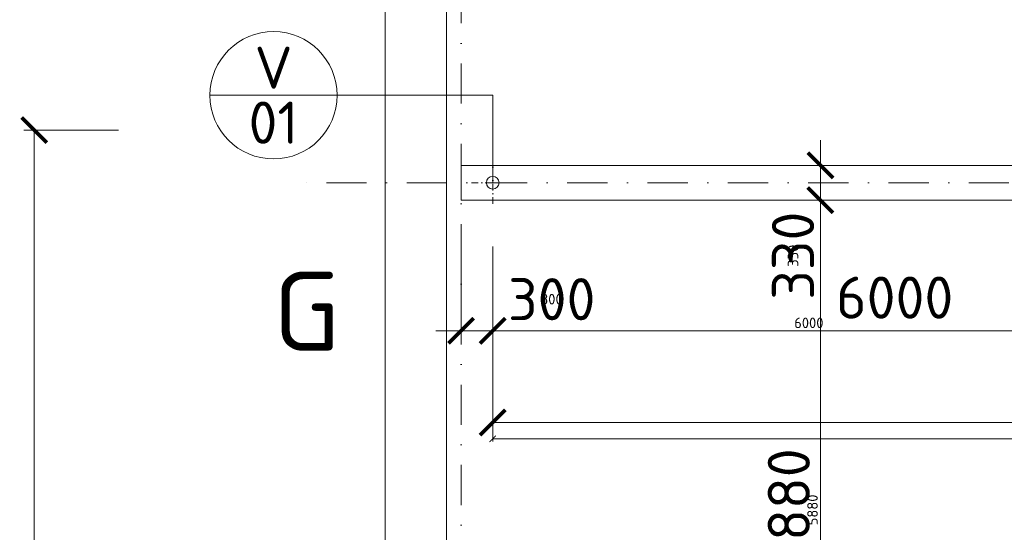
# Model space of a CAD drawing. Header units: millimetres. Extents: x -916886 to 3713765, y -2985421 to 1675785.
# Tile 91 of 256: x 1811 to 11155, y 246633 to 251497. Entities that reach past the tile are written whole.
import ezdxf
from ezdxf.enums import TextEntityAlignment as Align

# ---------------------------------------------------------------- set-up
doc = ezdxf.new("R2010")
doc.units = ezdxf.units.MM
doc.linetypes.add('CENTERX2', pattern=[101.6, 63.5, -12.7, 12.7, -12.7])
doc.linetypes.add('DASHDOT', pattern=[25.4, 12.7, -6.35, 0, -6.35])
doc.layers.get('Defpoints').update_dxf_attribs({"color": 8})
for name, color, linetype, lineweight in [('A99_N_kce-pohl', 1, 'Continuous', 9), ('A99_N_koty-200', 5, 'Continuous', 5), ('A99_N_koty-200 @ 200', 5, 'Continuous', 5), ('A99_N_koty-200 @ 50 (2)', 5, 'Continuous', 5), ('A99_N_txt-popis-200', 240, 'Continuous', 5), ('A99_N_znaceni 200', 5, 'Continuous', 5), ('A99_S_kce-demolice', 30, 'Continuous', 20), ('A99_S_osy', 1, 'CENTERX2', 5)]:
    doc.layers.add(name, color=color, linetype=linetype, lineweight=lineweight)
doc.styles.add('A99_kota', font='isocpeur.ttf', dxfattribs={"height": 2})
doc.styles.add('A99_popis', font='isocpeur.ttf')
doc.styles.add('ad_popis 100', font='isocpeur.ttf', dxfattribs={"height": 200})
doc.dimstyles.new('A99_kota_200 new', dxfattribs={"dimscale": 200, "dimtxt": 2, "dimasz": 1.2, "dimexe": 0.5, "dimexo": 1.5, "dimgap": 0.5, "dimtad": 1, "dimdec": 0, "dimzin": 3, "dimdsep": 46, "dimtxsty": 'A99_kota', "dimblk": 'ARCHTICK', "dimcen": 2.5, "dimazin": 2, "dimtfac": 0.75, "dimtdec": 0, "dimtix": 1, "dimtmove": 2, "dimatfit": 0, "dimfxl": 0, "dimtolj": 1, "dimtzin": 0, "dimlwd": 5, "dimlwe": 5, "dimarcsym": 0})

# ---------------------------------------------------------------- blocks, each defined once
blk = doc.blocks.new('*U20')
at = {"color": 0, "linetype": 'ByBlock'}
blk.add_line((-3.02, 0), (3.02, 0), dxfattribs=at)
blk.add_circle((0, 0), 3.02, dxfattribs=at)
at = {"color": 0, "linetype": 'ByBlock', "style": 'A99_popis'}
for tag, p in [('KATEGORIE', (0, 1.31)), ('PRVEK', (0, -1.298))]:
    blk.add_attdef(tag, text='', height=2, dxfattribs=at).set_placement(p, align=Align.MIDDLE_CENTER)
blk = doc.blocks.new('_ArchTick')
at = {"color": 0, "linetype": 'ByBlock', "const_width": 0.15}
blk.add_lwpolyline([(-0.5, -0.5), (0.5, 0.5)], dxfattribs=at)
blk = doc.blocks.new('*D4191')
at = {"layer": 'A99_N_koty-200', "color": 0, "linetype": 'Continuous', "lineweight": 5, "transparency": 16777216}
for p, q in [((6000, 249345), (6000, 248445)), ((6300, 249345), (6300, 248445)), ((6000, 248545), (5760, 248545)), ((6000, 248545), (6300, 248545)), ((6300, 248545), (6540, 248545))]:
    blk.add_line(p, q, dxfattribs=at)
at = {"layer": 'Defpoints', "color": 0, "linetype": 'Continuous', "lineweight": 0, "transparency": 16777216}
for p in [(6300, 249950), (6000, 249830), (6300, 248545)]:
    blk.add_point(p, dxfattribs=at)
at = {"layer": 'A99_N_koty-200', "color": 0, "linetype": 'Continuous', "lineweight": 5, "transparency": 16777216, "xscale": 240, "yscale": 240, "zscale": 240}
blk.add_blockref('_ArchTick', (6000, 248545), dxfattribs=at)
at = {"layer": 'A99_N_koty-200', "color": 0, "linetype": 'Continuous', "lineweight": 5, "transparency": 16777216, "xscale": 240, "yscale": 240, "zscale": 240, "rotation": 180}
blk.add_blockref('_ArchTick', (6300, 248545), dxfattribs=at)
at = {"layer": 'A99_N_koty-200', "color": 0, "linetype": 'Continuous', "transparency": 16777216, "insert": (6860, 248845), "char_height": 400, "attachment_point": 5, "style": 'A99_kota'}
blk.add_mtext('\\A1;300', dxfattribs=at)
blk = doc.blocks.new('*D4192')
at = {"layer": 'A99_N_koty-200', "color": 0, "linetype": 'Continuous', "lineweight": 5, "transparency": 16777216}
for p, q in [((6000, 248745), (6000, 248520)), ((6300, 248745), (6300, 248520)), ((6000, 248545), (5940, 248545)), ((6000, 248545), (6300, 248545)), ((6300, 248545), (6360, 248545))]:
    blk.add_line(p, q, dxfattribs=at)
at = {"layer": 'Defpoints', "color": 0, "linetype": 'Continuous', "lineweight": 0, "transparency": 16777216}
for p in [(6300, 249950), (6000, 249830), (6300, 248545)]:
    blk.add_point(p, dxfattribs=at)
at = {"layer": 'A99_N_koty-200', "color": 0, "linetype": 'Continuous', "lineweight": 5, "transparency": 16777216, "xscale": 60, "yscale": 60, "zscale": 60}
blk.add_blockref('_ArchTick', (6000, 248545), dxfattribs=at)
at = {"layer": 'A99_N_koty-200', "color": 0, "linetype": 'Continuous', "lineweight": 5, "transparency": 16777216, "xscale": 60, "yscale": 60, "zscale": 60, "rotation": 180}
blk.add_blockref('_ArchTick', (6300, 248545), dxfattribs=at)
at = {"layer": 'A99_N_koty-200', "color": 0, "linetype": 'Continuous', "transparency": 16777216, "insert": (6860, 248845), "char_height": 100, "attachment_point": 5, "style": 'A99_kota'}
blk.add_mtext('\\A1;300', dxfattribs=at)
blk = doc.blocks.new('*D4194')
at = {"layer": 'A99_N_koty-200', "color": 0, "linetype": 'Continuous', "lineweight": 5, "transparency": 16777216}
for p, q in [((6300, 248475), (6300, 247575)), ((18300, 248475), (18300, 247575)), ((6300, 247675), (18300, 247675))]:
    blk.add_line(p, q, dxfattribs=at)
at = {"layer": 'Defpoints', "color": 0, "linetype": 'Continuous', "lineweight": 0, "transparency": 16777216}
for p in [(6300, 249950), (18300, 249950), (18300, 247675)]:
    blk.add_point(p, dxfattribs=at)
at = {"layer": 'A99_N_koty-200', "color": 0, "linetype": 'Continuous', "lineweight": 5, "transparency": 16777216, "xscale": 240, "yscale": 240, "zscale": 240, "rotation": 180}
blk.add_blockref('_ArchTick', (6300, 247675), dxfattribs=at)
at = {"layer": 'A99_N_koty-200', "color": 0, "linetype": 'Continuous', "lineweight": 5, "transparency": 16777216, "xscale": 240, "yscale": 240, "zscale": 240}
blk.add_blockref('_ArchTick', (18300, 247675), dxfattribs=at)
at = {"layer": 'A99_N_koty-200', "color": 0, "linetype": 'Continuous', "transparency": 16777216, "insert": (12715, 247975), "char_height": 400, "attachment_point": 5, "style": 'A99_kota'}
blk.add_mtext('\\A1;12000', dxfattribs=at)
blk = doc.blocks.new('*D4195')
at = {"layer": 'A99_N_koty-200', "color": 0, "linetype": 'Continuous', "lineweight": 5, "transparency": 16777216}
for p, q in [((6300, 247720), (6300, 247495)), ((18300, 247720), (18300, 247495)), ((6300, 247520), (18300, 247520))]:
    blk.add_line(p, q, dxfattribs=at)
at = {"layer": 'Defpoints', "color": 0, "linetype": 'Continuous', "lineweight": 0, "transparency": 16777216}
for p in [(6300, 249950), (18300, 249950), (18300, 247520)]:
    blk.add_point(p, dxfattribs=at)
at = {"layer": 'A99_N_koty-200', "color": 0, "linetype": 'Continuous', "lineweight": 5, "transparency": 16777216, "xscale": 60, "yscale": 60, "zscale": 60, "rotation": 180}
blk.add_blockref('_ArchTick', (6300, 247520), dxfattribs=at)
at = {"layer": 'A99_N_koty-200', "color": 0, "linetype": 'Continuous', "lineweight": 5, "transparency": 16777216, "xscale": 60, "yscale": 60, "zscale": 60}
blk.add_blockref('_ArchTick', (18300, 247520), dxfattribs=at)
at = {"layer": 'A99_N_koty-200', "color": 0, "linetype": 'Continuous', "transparency": 16777216, "insert": (12300, 247595), "char_height": 100, "attachment_point": 5, "style": 'A99_kota'}
blk.add_mtext('\\A1;12000', dxfattribs=at)
blk = doc.blocks.new('*D4197')
at = {"layer": 'A99_N_koty-200', "color": 0, "linetype": 'Continuous', "lineweight": 5, "transparency": 16777216}
for p, q in [((6300, 249040), (6300, 248445)), ((12300, 249040), (12300, 248445)), ((6300, 248545), (12300, 248545))]:
    blk.add_line(p, q, dxfattribs=at)
at = {"layer": 'Defpoints', "color": 0, "linetype": 'Continuous', "lineweight": 0, "transparency": 16777216}
for p in [(6300, 249340), (12300, 249340), (12300, 248545)]:
    blk.add_point(p, dxfattribs=at)
at = {"layer": 'A99_N_koty-200', "color": 0, "linetype": 'Continuous', "lineweight": 5, "transparency": 16777216, "xscale": 240, "yscale": 240, "zscale": 240, "rotation": 180}
blk.add_blockref('_ArchTick', (6300, 248545), dxfattribs=at)
at = {"layer": 'A99_N_koty-200', "color": 0, "linetype": 'Continuous', "lineweight": 5, "transparency": 16777216, "xscale": 240, "yscale": 240, "zscale": 240}
blk.add_blockref('_ArchTick', (12300, 248545), dxfattribs=at)
at = {"layer": 'A99_N_koty-200', "color": 0, "linetype": 'Continuous', "transparency": 16777216, "insert": (10115, 248860), "char_height": 400, "attachment_point": 5, "style": 'A99_kota'}
blk.add_mtext('\\A1;6000', dxfattribs=at)
blk = doc.blocks.new('*D4198')
at = {"layer": 'A99_N_koty-200', "color": 0, "linetype": 'Continuous', "lineweight": 5, "transparency": 16777216}
for p, q in [((6300, 248745), (6300, 248520)), ((12300, 248745), (12300, 248520)), ((6300, 248545), (12300, 248545))]:
    blk.add_line(p, q, dxfattribs=at)
at = {"layer": 'Defpoints', "color": 0, "linetype": 'Continuous', "lineweight": 0, "transparency": 16777216}
for p in [(6300, 249340), (12300, 249340), (12300, 248545)]:
    blk.add_point(p, dxfattribs=at)
at = {"layer": 'A99_N_koty-200', "color": 0, "linetype": 'Continuous', "lineweight": 5, "transparency": 16777216, "xscale": 60, "yscale": 60, "zscale": 60, "rotation": 180}
blk.add_blockref('_ArchTick', (6300, 248545), dxfattribs=at)
at = {"layer": 'A99_N_koty-200', "color": 0, "linetype": 'Continuous', "lineweight": 5, "transparency": 16777216, "xscale": 60, "yscale": 60, "zscale": 60}
blk.add_blockref('_ArchTick', (12300, 248545), dxfattribs=at)
at = {"layer": 'A99_N_koty-200', "color": 0, "linetype": 'Continuous', "transparency": 16777216, "insert": (9300, 248620), "char_height": 100, "attachment_point": 5, "style": 'A99_kota'}
blk.add_mtext('\\A1;6000', dxfattribs=at)
blk = doc.blocks.new('*D4335')
at = {"layer": 'A99_N_koty-200', "color": 0, "linetype": 'Continuous', "lineweight": 5, "transparency": 16777216}
for p, q in [((10210, 249785), (9310, 249785)), ((9410, 243905), (9410, 249785)), ((10210, 243905), (9310, 243905))]:
    blk.add_line(p, q, dxfattribs=at)
at = {"layer": 'Defpoints', "color": 0, "linetype": 'Continuous', "lineweight": 0, "transparency": 16777216}
for p in [(9410, 249785), (11735, 249785), (11960, 243905)]:
    blk.add_point(p, dxfattribs=at)
at = {"layer": 'A99_N_koty-200', "color": 0, "linetype": 'Continuous', "lineweight": 5, "transparency": 16777216, "xscale": 240, "yscale": 240, "zscale": 240}
for p, rotation in [((9410, 249785), 90), ((9410, 243905), 270)]:
    blk.add_blockref('_ArchTick', p, dxfattribs=dict(at, rotation=rotation))
at = {"layer": 'A99_N_koty-200', "color": 0, "linetype": 'Continuous', "transparency": 16777216, "insert": (9110, 246845), "char_height": 400, "attachment_point": 5, "rotation": 90, "style": 'A99_kota'}
blk.add_mtext('\\A1;5880', dxfattribs=at)
blk = doc.blocks.new('*D4336')
at = {"layer": 'A99_N_koty-200', "color": 0, "linetype": 'Continuous', "lineweight": 5, "transparency": 16777216}
for p, q in [((9610, 249785), (9385, 249785)), ((9410, 243905), (9410, 249785)), ((9610, 243905), (9385, 243905))]:
    blk.add_line(p, q, dxfattribs=at)
at = {"layer": 'Defpoints', "color": 0, "linetype": 'Continuous', "lineweight": 0, "transparency": 16777216}
for p in [(9410, 249785), (11735, 249785), (11960, 243905)]:
    blk.add_point(p, dxfattribs=at)
at = {"layer": 'A99_N_koty-200', "color": 0, "linetype": 'Continuous', "lineweight": 5, "transparency": 16777216, "xscale": 60, "yscale": 60, "zscale": 60}
for p, rotation in [((9410, 249785), 90), ((9410, 243905), 270)]:
    blk.add_blockref('_ArchTick', p, dxfattribs=dict(at, rotation=rotation))
at = {"layer": 'A99_N_koty-200', "color": 0, "linetype": 'Continuous', "transparency": 16777216, "insert": (9335, 246845), "char_height": 100, "attachment_point": 5, "rotation": 90, "style": 'A99_kota'}
blk.add_mtext('\\A1;5880', dxfattribs=at)
blk = doc.blocks.new('*D4338')
at = {"layer": 'A99_N_koty-200', "color": 0, "linetype": 'Continuous', "lineweight": 5, "transparency": 16777216}
for p, q in [((9410, 250115), (9410, 250355)), ((9410, 250115), (9510, 250115)), ((9410, 249785), (9410, 250115)), ((9410, 249785), (9510, 249785)), ((9410, 249785), (9410, 249545))]:
    blk.add_line(p, q, dxfattribs=at)
at = {"layer": 'Defpoints', "color": 0, "linetype": 'Continuous', "lineweight": 0, "transparency": 16777216}
for p in [(9410, 250115), (9410, 250115), (9410, 249785)]:
    blk.add_point(p, dxfattribs=at)
at = {"layer": 'A99_N_koty-200', "color": 0, "linetype": 'Continuous', "lineweight": 5, "transparency": 16777216, "xscale": 240, "yscale": 240, "zscale": 240}
for p, rotation in [((9410, 250115), 270), ((9410, 249785), 90)]:
    blk.add_blockref('_ArchTick', p, dxfattribs=dict(at, rotation=rotation))
at = {"layer": 'A99_N_koty-200', "color": 0, "linetype": 'Continuous', "transparency": 16777216, "insert": (9150, 249257.5), "char_height": 400, "attachment_point": 5, "rotation": 90, "style": 'A99_kota'}
blk.add_mtext('\\A1;330', dxfattribs=at)
blk = doc.blocks.new('*D4339')
at = {"layer": 'A99_N_koty-200', "color": 0, "linetype": 'Continuous', "lineweight": 5, "transparency": 16777216}
for p, q in [((9410, 250115), (9410, 250175)), ((9410, 250115), (9435, 250115)), ((9410, 249785), (9410, 250115)), ((9410, 249785), (9435, 249785)), ((9410, 249785), (9410, 249725))]:
    blk.add_line(p, q, dxfattribs=at)
at = {"layer": 'Defpoints', "color": 0, "linetype": 'Continuous', "lineweight": 0, "transparency": 16777216}
for p in [(9410, 250115), (9410, 250115), (9410, 249785)]:
    blk.add_point(p, dxfattribs=at)
at = {"layer": 'A99_N_koty-200', "color": 0, "linetype": 'Continuous', "lineweight": 5, "transparency": 16777216, "xscale": 60, "yscale": 60, "zscale": 60}
for p, rotation in [((9410, 250115), 270), ((9410, 249785), 90)]:
    blk.add_blockref('_ArchTick', p, dxfattribs=dict(at, rotation=rotation))
at = {"layer": 'A99_N_koty-200', "color": 0, "linetype": 'Continuous', "transparency": 16777216, "insert": (9150, 249257.5), "char_height": 100, "attachment_point": 5, "rotation": 90, "style": 'A99_kota'}
blk.add_mtext('\\A1;330', dxfattribs=at)
blk = doc.blocks.new('*D4539')
at = {"layer": 'A99_N_koty-200', "color": 0, "linetype": 'Continuous', "lineweight": 5, "transparency": 16777216}
for p, q in [((2749.1, 250450), (1849.1, 250450)), ((1949.1, 231650), (1949.1, 250450)), ((2749.1, 231650), (1849.1, 231650))]:
    blk.add_line(p, q, dxfattribs=at)
at = {"layer": 'Defpoints', "color": 0, "linetype": 'Continuous', "lineweight": 0, "transparency": 16777216}
for p in [(1949.1, 250450), (5280, 250450), (5280, 231650)]:
    blk.add_point(p, dxfattribs=at)
at = {"layer": 'A99_N_koty-200', "color": 0, "linetype": 'Continuous', "lineweight": 5, "transparency": 16777216, "xscale": 240, "yscale": 240, "zscale": 240}
for p, rotation in [((1949.1, 250450), 90), ((1949.1, 231650), 270)]:
    blk.add_blockref('_ArchTick', p, dxfattribs=dict(at, rotation=rotation))
at = {"layer": 'A99_N_koty-200', "color": 0, "linetype": 'Continuous', "transparency": 16777216, "insert": (1649.1, 241050), "char_height": 400, "attachment_point": 5, "rotation": 90, "style": 'A99_kota'}
blk.add_mtext('\\A1;18800', dxfattribs=at)
blk = doc.blocks.new('*D4540')
at = {"layer": 'A99_N_koty-200', "color": 0, "linetype": 'Continuous', "lineweight": 5, "transparency": 16777216}
for p, q in [((2149.1, 250450), (1924.1, 250450)), ((1949.1, 231650), (1949.1, 250450)), ((2149.1, 231650), (1924.1, 231650))]:
    blk.add_line(p, q, dxfattribs=at)
at = {"layer": 'Defpoints', "color": 0, "linetype": 'Continuous', "lineweight": 0, "transparency": 16777216}
for p in [(1949.1, 250450), (5280, 250450), (5280, 231650)]:
    blk.add_point(p, dxfattribs=at)
at = {"layer": 'A99_N_koty-200', "color": 0, "linetype": 'Continuous', "lineweight": 5, "transparency": 16777216, "xscale": 60, "yscale": 60, "zscale": 60}
for p, rotation in [((1949.1, 250450), 90), ((1949.1, 231650), 270)]:
    blk.add_blockref('_ArchTick', p, dxfattribs=dict(at, rotation=rotation))
at = {"layer": 'A99_N_koty-200', "color": 0, "linetype": 'Continuous', "transparency": 16777216, "insert": (1874.1, 241050), "char_height": 100, "attachment_point": 5, "rotation": 90, "style": 'A99_kota'}
blk.add_mtext('\\A1;18800', dxfattribs=at)
blk = doc.blocks.new('*U5107')
at = {"layer": 'A99_N_koty-200 @ 200', "linetype": 'Continuous'}
dim = blk.add_linear_dim(base=(6300, 248545), p1=(6000, 249830), p2=(6300, 249950), dimstyle='A99_kota_200 new', override={"dimscale": 200, "dimtix": 1, "dimtofl": 1, "dimtmove": 2, "dimatfit": 0}, dxfattribs=at)
dim.commit()
dim.dimension.update_dxf_attribs({"geometry": '*D4191', "text_midpoint": (6860, 248845), "dimtype": 128})
at = {"layer": 'A99_N_koty-200 @ 50 (2)', "linetype": 'Continuous'}
dim = blk.add_linear_dim(base=(6300, 248545), p1=(6000, 249830), p2=(6300, 249950), dimstyle='A99_kota_200 new', override={"dimscale": 50, "dimtix": 1, "dimtofl": 1, "dimtmove": 2, "dimatfit": 0}, dxfattribs=at)
dim.commit()
dim.dimension.update_dxf_attribs({"geometry": '*D4192', "text_midpoint": (6860, 248845), "dimtype": 128})
blk = doc.blocks.new('*U5108')
at = {"layer": 'A99_N_koty-200 @ 200', "linetype": 'Continuous'}
dim = blk.add_linear_dim(base=(18300, 247675), p1=(6300, 249950), p2=(18300, 249950), dimstyle='A99_kota_200 new', override={"dimscale": 200, "dimtix": 1, "dimtofl": 1, "dimtmove": 2, "dimatfit": 0}, dxfattribs=at)
dim.commit()
dim.dimension.update_dxf_attribs({"geometry": '*D4194', "text_midpoint": (12715, 247975), "dimtype": 128})
at = {"layer": 'A99_N_koty-200 @ 50 (2)', "linetype": 'Continuous'}
dim = blk.add_linear_dim(base=(18300, 247520), p1=(6300, 249950), p2=(18300, 249950), dimstyle='A99_kota_200 new', override={"dimscale": 50, "dimtix": 1, "dimtofl": 1, "dimtmove": 2, "dimatfit": 0}, dxfattribs=at)
dim.commit()
dim.dimension.update_dxf_attribs({"geometry": '*D4195', "text_midpoint": (12300, 247595)})
blk = doc.blocks.new('*U5109')
at = {"layer": 'A99_N_koty-200 @ 200', "linetype": 'Continuous'}
dim = blk.add_linear_dim(base=(12300, 248545), p1=(6300, 249340), p2=(12300, 249340), dimstyle='A99_kota_200 new', override={"dimscale": 200, "dimtix": 1, "dimtofl": 1, "dimtmove": 2, "dimatfit": 0}, dxfattribs=at)
dim.commit()
dim.dimension.update_dxf_attribs({"geometry": '*D4197', "text_midpoint": (10115, 248860), "dimtype": 128})
at = {"layer": 'A99_N_koty-200 @ 50 (2)', "linetype": 'Continuous'}
dim = blk.add_linear_dim(base=(12300, 248545), p1=(6300, 249340), p2=(12300, 249340), dimstyle='A99_kota_200 new', override={"dimscale": 50, "dimtix": 1, "dimtofl": 1, "dimtmove": 2, "dimatfit": 0}, dxfattribs=at)
dim.commit()
dim.dimension.update_dxf_attribs({"geometry": '*D4198', "text_midpoint": (9300, 248620)})
blk = doc.blocks.new('*U5155')
at = {"layer": 'A99_N_koty-200 @ 200', "linetype": 'Continuous'}
dim = blk.add_linear_dim(base=(9410, 249785), p1=(11960, 243905), p2=(11735, 249785), angle=90, dimstyle='A99_kota_200 new', override={"dimscale": 200, "dimtix": 1, "dimtofl": 1, "dimtmove": 2, "dimatfit": 0}, dxfattribs=at)
dim.commit()
dim.dimension.update_dxf_attribs({"geometry": '*D4335', "text_midpoint": (9110, 246845)})
at = {"layer": 'A99_N_koty-200 @ 50 (2)', "linetype": 'Continuous'}
dim = blk.add_linear_dim(base=(9410, 249785), p1=(11960, 243905), p2=(11735, 249785), angle=90, dimstyle='A99_kota_200 new', override={"dimscale": 50, "dimtix": 1, "dimtofl": 1, "dimtmove": 2, "dimatfit": 0}, dxfattribs=at)
dim.commit()
dim.dimension.update_dxf_attribs({"geometry": '*D4336', "text_midpoint": (9335, 246845)})
blk = doc.blocks.new('*U5156')
at = {"layer": 'A99_N_koty-200 @ 200', "linetype": 'Continuous'}
dim = blk.add_linear_dim(base=(9410, 250115), p1=(9410, 249785), p2=(9410, 250115), angle=90, dimstyle='A99_kota_200 new', override={"dimscale": 200, "dimtix": 1, "dimtofl": 1, "dimtmove": 2, "dimatfit": 0}, dxfattribs=at)
dim.commit()
dim.dimension.update_dxf_attribs({"geometry": '*D4338', "text_midpoint": (9150, 249257.5), "dimtype": 128})
at = {"layer": 'A99_N_koty-200 @ 50 (2)', "linetype": 'Continuous'}
dim = blk.add_linear_dim(base=(9410, 250115), p1=(9410, 249785), p2=(9410, 250115), angle=90, dimstyle='A99_kota_200 new', override={"dimscale": 50, "dimtix": 1, "dimtofl": 1, "dimtmove": 2, "dimatfit": 0}, dxfattribs=at)
dim.commit()
dim.dimension.update_dxf_attribs({"geometry": '*D4339', "text_midpoint": (9150, 249257.5), "dimtype": 128})
blk = doc.blocks.new('*U5229')
at = {"layer": 'A99_N_koty-200 @ 200', "linetype": 'Continuous'}
dim = blk.add_linear_dim(base=(1949.1, 250450), p1=(5280, 231650), p2=(5280, 250450), angle=90, dimstyle='A99_kota_200 new', override={"dimscale": 200, "dimtix": 1, "dimtofl": 1, "dimtmove": 2, "dimatfit": 0}, dxfattribs=at)
dim.commit()
dim.dimension.update_dxf_attribs({"geometry": '*D4539', "text_midpoint": (1649.1, 241050)})
at = {"layer": 'A99_N_koty-200 @ 50 (2)', "linetype": 'Continuous'}
dim = blk.add_linear_dim(base=(1949.1, 250450), p1=(5280, 231650), p2=(5280, 250450), angle=90, dimstyle='A99_kota_200 new', override={"dimscale": 50, "dimtix": 1, "dimtofl": 1, "dimtmove": 2, "dimatfit": 0}, dxfattribs=at)
dim.commit()
dim.dimension.update_dxf_attribs({"geometry": '*D4540', "text_midpoint": (1874.1, 241050)})

msp = doc.modelspace()

# ---------------------------------------------------------------- linework, layer by layer
at = {"layer": 'A99_N_kce-pohl', "color": 1, "linetype": 'Continuous', "lineweight": 5, "ltscale": 0.5}
for points in [[(5280, 231650), (5280, 250450)], [(5860, 231650), (5860, 250117.5)]]:
    msp.add_lwpolyline(points, dxfattribs=at)
at = {"layer": 'A99_N_kce-pohl', "linetype": 'DASHDOT', "lineweight": 5, "ltscale": 5}
for points in [[(6300, 249750), (6300, 250150)], [(6100, 249950), (6500, 249950)]]:
    msp.add_lwpolyline(points, dxfattribs=at)
at = {"layer": 'A99_N_kce-pohl', "linetype": 'Continuous', "ltscale": 25}
msp.add_lwpolyline([(150690, 250115), (150690, 249785), (6000, 249785), (6000, 250115)], close=True, dxfattribs=at)
at = {"layer": 'A99_N_kce-pohl', "linetype": 'Continuous'}
msp.add_circle((6300, 249950), 60, dxfattribs=at)
at = {"layer": 'A99_N_znaceni 200'}
for points in [[(4824, 250780), (6300, 250780)], [(6300, 249950), (6300, 250780)]]:
    msp.add_lwpolyline(points, dxfattribs=at)
at = {"layer": 'A99_S_kce-demolice', "color": 7, "linetype": 'Continuous', "lineweight": 9}
for points in [[(5280, 250450), (5280, 264797.5)], [(5860, 250117.5), (5860, 264800)]]:
    msp.add_lwpolyline(points, dxfattribs=at)
at = {"layer": 'A99_S_osy', "linetype": 'DASHDOT', "lineweight": 5, "ltscale": 30}
for points in [[(6000, 264800), (6000, 175600)], [(152950, 249950), (4375, 249950)]]:
    msp.add_lwpolyline(points, dxfattribs=at)

# ---------------------------------------------------------------- block references
at = {"layer": 'A99_N_koty-200', "color": 4, "linetype": 'Continuous', "lineweight": 0}
for name in ['*U5156', '*U5107', '*U5108', '*U5155', '*U5109']:
    msp.add_blockref(name, (0, 0), dxfattribs=at)
at = {"layer": 'A99_N_znaceni 200', "xscale": 200, "yscale": 200, "zscale": 200}
msp.add_blockref('*U20', (4220, 250780), dxfattribs=at).add_auto_attribs({'KATEGORIE': 'V', 'PRVEK': '01'})

# ---------------------------------------------------------------- texts
at = {"layer": 'A99_N_txt-popis-200', "color": 1, "lineweight": 0, "insert": (4216.5, 249105), "char_height": 750, "attachment_point": 1, "style": 'ad_popis 100', "bg_fill": 3, "box_fill_scale": 1, "bg_fill_color": 256, "bg_fill_transparency": 0}
msp.add_mtext_dynamic_manual_height_columns('G', width=832.5, gutter_width=1000, heights=[0], dxfattribs=at)

# ---------------------------------------------------------------- next in the draw order: block references
at = {"layer": 'A99_N_koty-200', "color": 4, "linetype": 'Continuous', "lineweight": 0}
msp.add_blockref('*U5229', (0, 0), dxfattribs=at)

doc.saveas('drawing.dxf')
